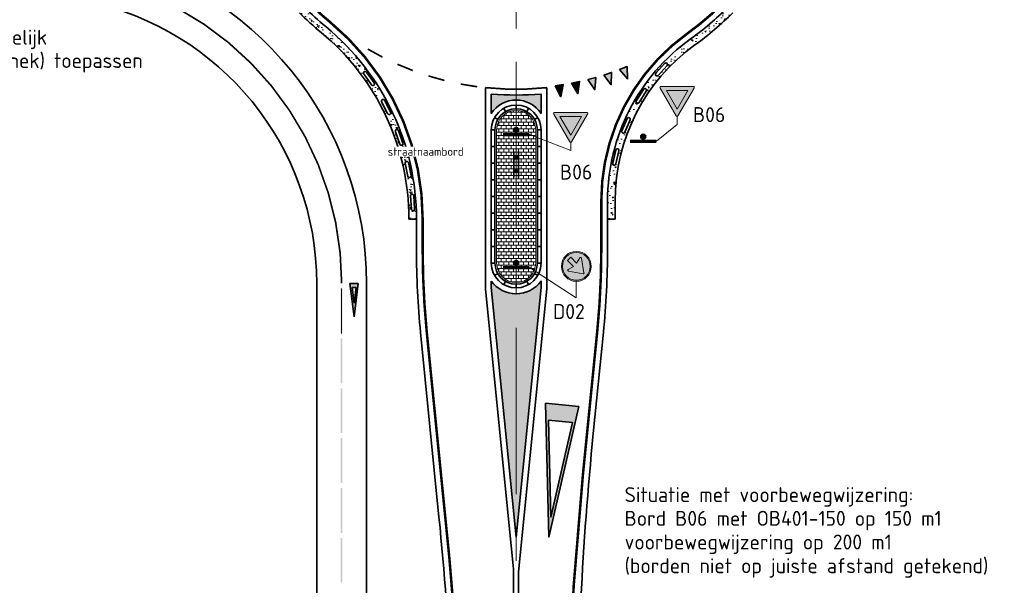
# Model space of a CAD drawing. Header units: metres. Extents: x -699 to 2316, y -1199 to 781.
# Tile 69 of 256: x 730 to 789, y -512 to -478. Entities that reach past the tile are written whole.
import ezdxf

# ---------------------------------------------------------------- set-up
doc = ezdxf.new("R2010")
doc.units = ezdxf.units.M
for name, pattern in [('AM-AS', [16, 10, -2, 2, -2]), ('VW-1-1_STREEP', [2, 1, -1]), ('VW-270-30_STREEP', [3, 2.7, -0.3])]:
    doc.linetypes.add(name, pattern=pattern)
for name, color, linetype, lineweight in [('B-WE-AM-AS-G', 10, 'AM-AS', 18), ('N-WA-VW-VERKEERSTEKEN_BORD-G', 7, 'Continuous', 35), ('N-WE-IE-MEUBILAIR_WEGMEUBILAIR_VERKEERSBORD-G', 7, 'Continuous', 35), ('N-WE-VH-KANTVERHARDING-G', 210, 'Continuous', 35), ('N-WE-VH-STOOTBAND-G', 7, 'Continuous', 35), ('N-WE-VH-VERHARDING_ASFALT_CONSTRUCTIE-A', 252, 'Continuous', 18), ('N-WE-VH-VERHARDING_BETON-G', 252, 'Continuous', 35), ('N-WE-VH-VERHARDING_BETONSTRAATSTEEN-A', 252, 'Continuous', 18), ('N-WE-VW-MARKERING_DWARS_DRIEHOEK_5070-G', 7, 'VW-HAAIETAND70-L-N', 35), ('N-WE-VW-MARKERING_LANGS_STREEP_11-G', 7, 'VW-1-1_STREEP', 13), ('N-WE-VW-MARKERING_LANGS_STREEP_27030-G', 7, 'VW-270-30_STREEP', 13), ('N-WE-VW-MARKERING_LANGS_STREEP_DOORGETROKKEN_010-G', 7, 'Continuous', 13), ('N-WE-VW-MARKERING_LANGS_STREEP_DOORGETROKKEN_015-G', 7, 'Continuous', 13), ('N-WE-VW-MARKERING_PUNTSTUK-G', 7, 'Continuous', 35), ('N-WE-VW-MARKERING_SYMBOOL-G', 7, 'Continuous', 35), ('X-XX-AL-M', 7, 'Continuous', 18), ('X-XX-AL-T18', 10, 'Continuous', 18)]:
    doc.layers.add(name, color=color, linetype=linetype, lineweight=lineweight)
for name, color, linetype, lineweight, true_color in [('N-WA-VW-VERKEERSTEKEN_BLAUW', 7, 'Continuous', 5, 0x005b8c), ('N-WA-VW-VERKEERSTEKEN_ROOD', 7, 'Continuous', 5, 0xbb1e10), ('N-WA-VW-VERKEERSTEKEN_WIT', 7, 'Continuous', 5, 0xf1f0ea)]:
    doc.layers.add(name, color=color, linetype=linetype, lineweight=lineweight, true_color=true_color)
doc.styles.add('NLCS-ISO', font='NLCS-ISO.ttf')
doc.styles.add('NLCS-ISO Standaard', font='NLCS-ISO.ttf')
doc.linetypes.add('VW-HAAIETAND70-L-N', pattern='A,0,-0.5,[149,NLCS.SHX,S=1,R=0,X=-0.625,Y=0],-0.5', length=1)
pattern_1 = [(140, (175.7537435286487, -47.65448313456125), (0.0796954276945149, 0.9109233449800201), [0.09525, -1.04775]), (85.00000000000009, (175.7537435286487, -47.65448313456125), (-0.9552842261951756, -0.1762171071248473), [0.0762, -0.83820292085]), (190.4514447, (175.7603847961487, -47.57857309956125), (-0.8755887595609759, 0.7347062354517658), [0.08095004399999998, -0.8904512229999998]), (136.1842, (175.4997435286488, -47.65448313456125), (0.210211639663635, 1.35539520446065), [0.142875, -1.571625]), (186.63555761, (175.5172610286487, -47.54153363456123), (-1.237130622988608, 1.187020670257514), [0.1214251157, -1.3356780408]), (81.18415117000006, (175.4997435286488, -47.65448313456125), (-1.237130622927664, 1.187020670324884), [0.11429983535, -1.2572986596]), (111, (175.5632435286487, -47.52748313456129), (0.5113259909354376, 0.7580719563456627), [0.09524999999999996, -1.04775]), (56.00000000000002, (175.5632435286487, -47.52748313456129), (-0.9209398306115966, 0.3090101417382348), [0.0762, -0.8382]), (161.451445, (175.6058540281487, -47.46431047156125), (-0.4096138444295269, 1.067082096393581), [0.08095004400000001, -0.8904496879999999]), (127.5000000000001, (175.7537435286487, -47.65448313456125), (-0.4227751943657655, 0.01544301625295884), [0, -0.82804, 0, -0.8509000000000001, 0, -0.8413750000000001]), (97.50000000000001, (175.7537435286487, -47.65448313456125), (-0.5009028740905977, 0.3340983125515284), [0, -0.48514, 0, -0.80899, 0, -0.320675]), (57.50000000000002, (175.7537435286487, -47.9376931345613), (0.02864371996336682, 0.677952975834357), [0, -0.3174999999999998, 0, -0.9905999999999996, 0, -1.314449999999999]), (47.50000000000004, (175.7537435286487, -48.06469313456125), (-0.1271324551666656, 0.7406459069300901), [0, -0.41275, 0, -0.65786, 0, -0.93345])]

# ---------------------------------------------------------------- blocks, each defined once
blk = doc.blocks.new('PAAL')
h = blk.add_hatch(color=256)
edge = h.paths.add_edge_path()
edge.add_arc((0, 0), 0.07500000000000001, 0, 360)
at = {"const_width": 0.1, "flags": 128}
blk.add_lwpolyline([(0.4000000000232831, 0.1375000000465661), (-0.3999999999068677, 0.1375000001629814)], dxfattribs=at)
blk.add_circle((0, 0), 0.07500000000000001)
blk = doc.blocks.new('VW2000')
h = blk.add_hatch(color=256)
h.paths.add_polyline_path([(0.2507311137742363, 1.994151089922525), (-0.2492688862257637, 1.994151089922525), (0.0007311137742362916, -0.005848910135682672)])
h.paths.add_polyline_path([(0.11870289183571, 1.744151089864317), (0.0007311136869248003, 0.8003768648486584), (-0.1172406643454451, 1.744151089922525)], flags=16)
for p, q in [((-0.2492688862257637, 1.994151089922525), (0.0007311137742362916, -0.005848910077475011)), ((0.2507311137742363, 1.994151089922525), (-0.2492688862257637, 1.994151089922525)), ((0.0007311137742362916, -0.005848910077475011), (0.2507311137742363, 1.994151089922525)), ((-0.1172406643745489, 1.744151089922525), (0.1187028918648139, 1.744151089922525)), ((-0.1172406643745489, 1.744151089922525), (0.0007311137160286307, 0.8003768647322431)), ((0.0007311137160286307, 0.8003768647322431), (0.1187028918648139, 1.744151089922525))]:
    blk.add_line(p, q)
blk = doc.blocks.new('VW8000')
h = blk.add_hatch(color=256)
h.paths.add_polyline_path([(-0.9999999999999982, 7.999999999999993), (-2.664535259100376e-15, 1.4210854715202e-14), (0.9999999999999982, 7.999999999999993)])
h.paths.add_polyline_path([(0.7238326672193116, 6.999999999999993), (-1.77635683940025e-15, 1.209338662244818), (-0.7238326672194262, 6.999999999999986)], flags=16)
for points in [[(-0.9999999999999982, 7.999999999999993), (-2.664535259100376e-15, 1.4210854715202e-14), (0.9999999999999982, 7.999999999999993)], [(0.7238326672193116, 6.999999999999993), (-1.77635683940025e-15, 1.209338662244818), (-0.7238326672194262, 6.999999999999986)]]:
    blk.add_lwpolyline(points, close=True)
blk = doc.blocks.new('NLCS_Haai70')
at = {"linetype": 'Continuous'}
blk.add_hatch(color=256, dxfattribs=at).paths.add_polyline_path([(-0.25, 0), (0.2499999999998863, 2.273736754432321e-13), (2.842170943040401e-14, -0.7000000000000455)])
blk.add_lwpolyline([(-0.25, 0), (0.2499999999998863, 2.273736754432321e-13), (2.842170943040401e-14, -0.7000000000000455)], close=True, dxfattribs=at)
blk = doc.blocks.new('100x10')
at = {"linetype": 'Continuous', "const_width": 0.09999999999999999}
blk.add_lwpolyline([(-0.4999999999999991, 0), (0.5, 0)], dxfattribs=at)
blk = doc.blocks.new('B06')
at = {"layer": 'N-WA-VW-VERKEERSTEKEN_ROOD'}
h = blk.add_hatch(color=256, dxfattribs=at)
edge = h.paths.add_edge_path()
edge.add_arc((-0.322549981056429, 0.5789099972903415), 0.02110199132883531, 88.06856073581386, 215.1021070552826)
edge.add_line((-0.339814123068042, 0.5667756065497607), (-0.01740215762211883, 0.009035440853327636))
edge.add_arc((-9.039658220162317e-05, 0.02110179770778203), 0.02110199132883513, 214.8766292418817, 325.6142588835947)
edge.add_line((0.01732410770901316, 0.009184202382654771), (0.3396500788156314, 0.5667756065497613))
edge.add_arc((0.3223859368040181, 0.5789099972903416), 0.02110199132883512, 324.897892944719, 451.9314392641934)
edge.add_line((0.3216747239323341, 0.5999999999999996), (-0.3218387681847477, 0.5999999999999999))
h.paths.add_polyline_path([(0.2158005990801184, 0.5173301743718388), (-0.2159742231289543, 0.517330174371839), (-8.681202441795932e-05, 0.1435066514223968)], flags=16)
at = {"layer": 'N-WA-VW-VERKEERSTEKEN_WIT'}
blk.add_hatch(color=256, dxfattribs=at).paths.add_polyline_path([(-0.2159742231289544, 0.517330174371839), (-8.681202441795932e-05, 0.1435066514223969), (0.2158005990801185, 0.5173301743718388)])
at = {"layer": 'N-WA-VW-VERKEERSTEKEN_ROOD'}
blk.add_lwpolyline([(-0.3218387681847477, 0.5999999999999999, 0.619021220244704), (-0.339814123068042, 0.5667756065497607), (-0.01740215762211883, 0.009035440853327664, 0.5246646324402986), (0.01732410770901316, 0.009184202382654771), (0.3396500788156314, 0.5667756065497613, 0.6190212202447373), (0.3216747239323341, 0.5999999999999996)], format="xyb", close=True, dxfattribs=at)
blk.add_lwpolyline([(0.2158005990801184, 0.5173301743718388), (-0.2159742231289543, 0.517330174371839), (-8.681202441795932e-05, 0.1435066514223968)], close=True, dxfattribs=at)
blk = doc.blocks.new('D02')
at = {"layer": 'N-WA-VW-VERKEERSTEKEN_BLAUW'}
blk.add_hatch(color=256, dxfattribs=at).paths.add_polyline_path([(0.2761699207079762, 0.3, 1), (-0.2761699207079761, 0.3, 1)])
at = {"layer": 'N-WA-VW-VERKEERSTEKEN_WIT'}
h = blk.add_hatch(color=256, dxfattribs=at)
h.paths.add_polyline_path([(0.3, 0.3, 1), (-0.2999999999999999, 0.3, 1)])
h.paths.add_polyline_path([(0.2761699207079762, 0.3, 1), (-0.2761699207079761, 0.3, 1)], flags=16)
h = blk.add_hatch(color=256, dxfattribs=at)
edge = h.paths.add_edge_path()
edge.add_line((-0.1119036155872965, 0.4823834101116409), (-0.1769901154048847, 0.4172969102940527))
edge.add_line((-0.1769901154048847, 0.4172969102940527), (-0.05976376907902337, 0.300042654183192))
edge.add_line((-0.05976376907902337, 0.300042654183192), (-0.1638184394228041, 0.2350311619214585))
edge.add_arc((-0.1551058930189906, 0.2210862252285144), 0.01644292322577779, 121.9964032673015, 259.0181907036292)
edge.add_line((-0.158238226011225, 0.2049444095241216), (0.13924349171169, 0.1516497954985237))
edge.add_arc((0.1417571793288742, 0.1656807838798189), 0.0142543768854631, 259.843063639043, 392.4603828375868)
edge.add_line((0.1537844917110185, 0.1733313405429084), (0.1004488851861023, 0.4636315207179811))
edge.add_arc((0.08433907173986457, 0.4606717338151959), 0.01637945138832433, 10.4106067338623, 148.5747993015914)
edge.add_line((0.07036213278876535, 0.4692117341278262), (0.005350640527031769, 0.3651570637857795))
edge.add_line((0.005350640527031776, 0.3651570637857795), (-0.1119036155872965, 0.4823834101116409))
at = {"layer": 'N-WA-VW-VERKEERSTEKEN_BLAUW'}
for radius in [0.3, 0.2761699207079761]:
    blk.add_circle((5.510728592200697e-17, 0.3), radius, dxfattribs=at)
at = {"layer": 'N-WA-VW-VERKEERSTEKEN_WIT'}
blk.add_lwpolyline([(-0.1119036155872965, 0.4823834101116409), (-0.1769901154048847, 0.4172969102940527), (-0.05976376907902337, 0.300042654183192), (-0.1638184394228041, 0.2350311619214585, 0.6810149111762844), (-0.158238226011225, 0.2049444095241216), (0.13924349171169, 0.1516497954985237, 0.6532438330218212), (0.1537844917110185, 0.1733313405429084), (0.1004488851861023, 0.4636315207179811, 0.68833631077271), (0.07036213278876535, 0.4692117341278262), (0.005350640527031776, 0.3651570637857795), (-0.1119036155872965, 0.4823834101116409)], format="xyb", dxfattribs=at)

msp = doc.modelspace()

# ---------------------------------------------------------------- hatches: boundary and pattern name
at = {"layer": 'N-WE-VH-VERHARDING_ASFALT_CONSTRUCTIE-A'}
h = msp.add_hatch(dxfattribs=at)
h.set_pattern_fill('AR-CONC', color=256, scale=0.005, angle=450.0000000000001, style=0)
h.set_pattern_definition(pattern_1)
edge = h.paths.add_edge_path()
edge.add_line((753.6108989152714, -490.320934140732), (754.0608989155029, -490.320934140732))
edge.add_arc((739.0608989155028, -490.3209341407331), 15.00000000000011, 360.0000000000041, 364.1627935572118)
edge.add_arc((739.0608989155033, -490.3209341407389), 14.99999999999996, 364.1627935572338, 410.4788036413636)
edge.add_arc((760.0608989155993, -464.8650900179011), 18.00000000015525, 585.0000000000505, 590.4788036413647, ccw=False)
edge.add_line((747.3329768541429, -477.5930120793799), (747.014778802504, -477.9112101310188))
edge.add_arc((760.0608989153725, -464.8650900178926), 18.45000000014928, 585.0000000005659, 590.4788036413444)
edge.add_arc((739.0608989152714, -490.3209341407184), 14.54999999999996, 359.9999999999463, 410.4788036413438, ccw=False)
edge = h.paths.add_edge_path(flags=16)
edge.add_line((753.5753101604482, -486.929494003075), (753.7363641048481, -487.7131148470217))
edge.add_arc((753.6384114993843, -487.7332465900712), 0.09999999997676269, 191.6140093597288, 371.61400935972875, ccw=False)
edge.add_line((753.5404588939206, -487.7533783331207), (753.379404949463, -486.9697574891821))
edge.add_arc((753.4773575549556, -486.9496257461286), 0.1000000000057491, 371.6140093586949, 551.6140093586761, ccw=False)
edge = h.paths.add_edge_path(flags=16)
edge.add_line((753.0625387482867, -485.8260390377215), (752.7973804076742, -485.0712602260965))
edge.add_arc((752.8917277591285, -485.0381154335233), 0.1000000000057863, 379.3566822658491, 559.356682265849, ccw=False)
edge.add_line((752.9860751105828, -485.0049706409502), (753.2512334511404, -485.7597494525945))
edge.add_arc((753.1568860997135, -485.792894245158), 0.09999999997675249, 199.3566822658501, 379.3566822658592, ccw=False)
edge = h.paths.add_edge_path(flags=16)
edge.add_line((753.8998933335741, -488.9158559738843), (753.9539062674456, -489.7140305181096))
edge.add_arc((753.8541344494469, -489.720782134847), 0.09999999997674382, 183.8713364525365, 363.8713364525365, ccw=False)
edge.add_line((753.7543626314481, -489.7275337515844), (753.7003496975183, -488.9293592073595))
edge.add_arc((753.8001215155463, -488.9226075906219), 0.1000000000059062, 363.8713364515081, 543.8713364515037, ccw=False)
edge = h.paths.add_edge_path(flags=16)
edge.add_line((752.3293164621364, -483.9806584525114), (751.9648885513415, -483.2684841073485))
edge.add_arc((752.0539103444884, -483.2229306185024), 0.1000000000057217, 387.09935517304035, 567.0993551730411, ccw=False)
edge.add_line((752.1429321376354, -483.1773771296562), (752.5073600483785, -483.8895514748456))
edge.add_arc((752.4183382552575, -483.9351049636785), 0.09999999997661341, 207.0993551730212, 387.0993551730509, ccw=False)
edge = h.paths.add_edge_path(flags=16)
edge.add_line((751.3541614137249, -482.2508847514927), (750.8971088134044, -481.5943004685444))
edge.add_arc((750.979181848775, -481.5371688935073), 0.1000000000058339, 394.8420280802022, 574.8420280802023, ccw=False)
edge.add_line((751.0612548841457, -481.4800373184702), (751.5183074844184, -482.1366216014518))
edge.add_arc((751.4362344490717, -482.1937531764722), 0.09999999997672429, 214.8420280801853, 394.8420280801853, ccw=False)
h = msp.add_hatch(dxfattribs=at)
h.set_pattern_fill('AR-CONC', color=256, scale=0.005, angle=450.0000000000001, style=0)
h.set_pattern_definition(pattern_1)
edge = h.paths.add_edge_path()
edge.add_line((773.1070190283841, -477.9112101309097), (772.7888209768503, -477.5930120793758))
edge.add_arc((760.0608989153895, -464.8650900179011), 18.00000000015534, 305.6853347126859, 314.9999999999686, ccw=False)
edge.add_arc((777.5608989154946, -489.2320758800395), 12.0000000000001, 485.6853347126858, 540)
edge.add_line((765.5608989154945, -489.2320758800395), (765.5608989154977, -490.320934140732))
edge.add_line((765.5608989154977, -490.320934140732), (766.0108989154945, -490.320934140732))
edge.add_line((766.0108989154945, -490.320934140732), (766.0108989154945, -489.2320758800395))
edge.add_arc((777.5608989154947, -489.2320758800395), 11.55000000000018, 485.6853347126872, 539.9999999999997, ccw=False)
edge.add_arc((760.0608989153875, -464.8650900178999), 18.45000000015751, 305.6853347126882, 314.9999999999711)
edge = h.paths.add_edge_path(flags=16)
edge.add_line((769.145388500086, -481.0939443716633), (768.6092341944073, -481.6876939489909))
edge.add_arc((768.5350154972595, -481.6206746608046), 0.09999999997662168, 137.9180467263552, 317.9180467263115, ccw=False)
edge.add_line((768.4607968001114, -481.5536553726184), (768.9969511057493, -480.959905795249))
edge.add_arc((769.0711698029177, -481.0269250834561), 0.1000000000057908, 317.9180467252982, 497.9180467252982, ccw=False)
edge = h.paths.add_edge_path(flags=16)
edge.add_line((767.893227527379, -482.6300966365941), (767.4649103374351, -483.3057773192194))
edge.add_arc((767.3804502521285, -483.2522376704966), 0.09999999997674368, 147.6291957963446, 327.6291957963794, ccw=False)
edge.add_line((767.2959901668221, -483.1986980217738), (767.7243073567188, -482.5230173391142))
edge.add_arc((767.8087674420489, -482.5765569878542), 0.1000000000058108, 327.6291957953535, 507.62919579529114, ccw=False)
edge = h.paths.add_edge_path(flags=16)
edge.add_line((766.918129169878, -484.3554528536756), (766.609924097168, -485.0937005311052))
edge.add_arc((766.517643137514, -485.0551748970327), 0.09999999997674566, 157.3403448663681, 337.34034486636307, ccw=False)
edge.add_line((766.4253621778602, -485.0166492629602), (766.7335672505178, -484.2784015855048))
edge.add_arc((766.8258482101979, -484.3169272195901), 0.1000000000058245, 337.3403448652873, 517.3403448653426, ccw=False)
edge = h.paths.add_edge_path(flags=16)
edge.add_line((766.2480384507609, -486.2205666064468), (766.0687782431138, -487.000224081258))
edge.add_arc((765.9713210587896, -486.977816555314), 0.09999999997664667, 167.0514939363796, 347.05149393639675, ccw=False)
edge.add_line((765.8738638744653, -486.9554090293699), (766.0531240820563, -486.1757515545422))
edge.add_arc((766.1505812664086, -486.1981590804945), 0.1000000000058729, 347.051493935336, 527.0514939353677, ccw=False)
at = {"layer": 'N-WE-VH-VERHARDING_BETONSTRAATSTEEN-A'}
h = msp.add_hatch(dxfattribs=at)
h.set_pattern_fill('VB-KLINKERVERHARDING', color=256, scale=0.2, angle=89.99999999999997, style=0, pattern_type=2)
h.set_pattern_definition([(90, (1060.060898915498, -679.6979802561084), (-0.1499999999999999, 0.2000000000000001), [0.2, -0.2]), (180, (1060.060898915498, -679.6979802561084), (-1.178877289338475e-16, -0.2), [])])
edge = h.paths.add_edge_path()
edge.add_line((761.2358989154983, -492.7900900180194), (761.2358989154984, -484.96509001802))
edge.add_arc((760.0608989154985, -484.96509001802), 1.175000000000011, 360, 540)
edge.add_line((758.8858989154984, -484.96509001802), (758.8858989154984, -492.7900900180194))
edge.add_line((758.8858989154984, -492.7900900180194), (758.8858989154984, -492.96509001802))
edge.add_arc((760.0608989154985, -492.96509001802), 1.175000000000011, 180, 360)
edge.add_line((761.2358989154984, -492.96509001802), (761.2358989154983, -492.7900900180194))
at = {"layer": 'N-WE-VW-MARKERING_PUNTSTUK-G'}
h = msp.add_hatch(color=256, dxfattribs=at)
edge = h.paths.add_edge_path()
edge.add_line((758.5608989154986, -482.8024811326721), (758.5608989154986, -483.9701025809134))
edge.add_arc((760.0608989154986, -484.96509001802), 1.800000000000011, 33.5573097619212, 146.4426902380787, ccw=False)
edge.add_line((761.5608989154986, -483.9701025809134), (761.5608989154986, -482.8024811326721))
edge.add_arc((760.0608989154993, -464.8650900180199), 18.00000000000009, 265.2198081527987, 274.78019184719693, ccw=False)
h = msp.add_hatch(color=256, dxfattribs=at)
edge = h.paths.add_edge_path()
edge.add_line((758.5608989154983, -494.0479104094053), (758.5608989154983, -494.447633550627))
edge.add_line((758.5608989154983, -494.447633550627), (760.0608989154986, -509.4476335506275))
edge.add_line((760.0608989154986, -509.4476335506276), (761.5608989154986, -494.447633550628))
edge.add_line((761.5608989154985, -494.447633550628), (761.5608989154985, -494.047910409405))
edge.add_arc((760.0608989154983, -492.96509001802), 1.849999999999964, 215.8247743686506, 324.17522563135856, ccw=False)

# ---------------------------------------------------------------- linework, layer by layer
at = {"layer": 'B-WE-AM-AS-G'}
msp.add_lwpolyline([(760.0608989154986, -464.8650900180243), (760.0608989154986, -559.6439720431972)], dxfattribs=at)
at = {"layer": 'N-WA-VW-VERKEERSTEKEN_BORD-G', "lineweight": 13}
for p, q in [((769.7482443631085, -484.6413614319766), (768.5066561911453, -485.6400900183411)), ((769.7482443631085, -484.6413614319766), (769.7482443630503, -484.1413614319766)), ((763.3440018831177, -486.2056653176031), (760.8608989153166, -485.2400900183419)), ((763.3440018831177, -486.2056653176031), (760.8608989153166, -485.2400900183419)), ((763.3440018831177, -486.2056653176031), (763.3440018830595, -485.7056653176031)), ((763.6823173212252, -495.0658278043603), (760.8608989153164, -493.2400900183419)), ((763.6823173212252, -495.065827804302), (763.682317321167, -494.0658278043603))]:
    msp.add_line(p, q, dxfattribs=at)
at = {"layer": 'N-WE-VH-KANTVERHARDING-G'}
msp.add_line((751.0608989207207, -525.9195245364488), (751.0608989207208, -494.1958983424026), dxfattribs=at)
for points in [[(748.0608989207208, -525.9195245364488), (748.0608989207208, -494.1958983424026, 0.3557822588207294), (734.2481362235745, -477.2412457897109, -0.3557822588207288), (729.4608989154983, -471.3650900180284)], [(756.4108989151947, -559.6439720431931), (756.4108989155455, -528.147198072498, 0.02492232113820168), (755.4183369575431, -508.2464542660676), (754.3090394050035, -497.1534787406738, -0.02492232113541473), (754.0608989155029, -492.178292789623), (754.0608989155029, -490.320934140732, 0.2238874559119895), (748.6063534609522, -478.7500959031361, -0.0239103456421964), (747.3329768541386, -477.5930120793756)], [(772.7888209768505, -477.5930120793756, -0.04066528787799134), (770.5608989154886, -479.4852815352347, 0.2415313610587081), (765.5608989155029, -489.23207588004), (765.5608989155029, -492.153354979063, -0.02492232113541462), (765.3127584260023, -497.1285409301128), (764.7034608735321, -503.2215164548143, 0.0249223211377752), (763.7108989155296, -523.1222602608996), (763.7108989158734, -559.6439720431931)], [(754.0608989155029, -490.320934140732, 0.2238874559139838), (748.6063570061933, -478.7500988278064)]]:
    msp.add_lwpolyline(points, format="xyb", dxfattribs=at)
for points in [[(758.5608989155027, -492.9650900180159, 0.9999999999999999), (761.5608989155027, -492.9650900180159), (761.5608989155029, -484.9650900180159, 0.9999999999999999), (758.5608989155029, -484.9650900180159)], [(761.3358989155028, -492.9650900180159), (761.3358989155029, -484.9650900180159, 0.9999999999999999), (758.7858989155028, -484.9650900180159), (758.7858989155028, -492.9650900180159, 0.9999999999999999)]]:
    msp.add_lwpolyline(points, format="xyb", close=True, dxfattribs=at)
for points in [[(760.0608989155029, -483.690090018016), (760.0608989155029, -483.4650900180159)], [(759.4239771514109, -483.8605739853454), (759.3115791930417, -483.6656593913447)], [(760.6978206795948, -483.8605739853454), (760.810218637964, -483.6656593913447)], [(758.9563828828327, -484.3281682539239), (758.7614682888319, -484.2157702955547)], [(761.165414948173, -484.3281682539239), (761.3603295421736, -484.2157702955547)], [(758.7858989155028, -484.9650900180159), (758.5608989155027, -484.9650900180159)], [(761.5608989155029, -484.9650900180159), (761.3358989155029, -484.9650900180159)], [(758.7858989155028, -485.9650900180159), (758.5608989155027, -485.9650900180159)], [(761.5608989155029, -485.9650900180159), (761.3358989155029, -485.9650900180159)], [(758.7858989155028, -486.9650900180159), (758.5608989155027, -486.9650900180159)], [(761.5608989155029, -486.9650900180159), (761.3358989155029, -486.9650900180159)], [(758.7858989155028, -487.9650900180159), (758.5608989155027, -487.9650900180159)], [(761.5608989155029, -487.9650900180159), (761.3358989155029, -487.9650900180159)], [(758.7858989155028, -488.9650900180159), (758.5608989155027, -488.9650900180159)], [(761.5608989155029, -488.9650900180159), (761.3358989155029, -488.9650900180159)], [(758.7858989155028, -489.9650900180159), (758.5608989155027, -489.9650900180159)], [(761.5608989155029, -489.9650900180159), (761.3358989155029, -489.9650900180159)], [(758.7858989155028, -490.9650900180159), (758.5608989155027, -490.9650900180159)], [(761.5608989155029, -490.9650900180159), (761.3358989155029, -490.9650900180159)], [(758.7858989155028, -491.9650900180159), (758.5608989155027, -491.9650900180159)], [(761.5608989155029, -491.9650900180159), (761.3358989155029, -491.9650900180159)], [(758.7858989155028, -492.9650900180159), (758.5608989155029, -492.9650900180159)], [(761.5608989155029, -492.9650900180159), (761.335898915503, -492.9650900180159)], [(758.9563828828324, -493.6020117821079), (758.7614682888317, -493.7144097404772)], [(759.4239771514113, -494.0696060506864), (759.3115791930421, -494.2645206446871)], [(760.6978206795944, -494.0696060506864), (760.8102186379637, -494.2645206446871)], [(761.1654149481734, -493.6020117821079), (761.3603295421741, -493.7144097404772)], [(760.0608989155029, -494.240090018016), (760.0608989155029, -494.4650900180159)]]:
    msp.add_lwpolyline(points, dxfattribs=at)
msp.add_arc((730.7489148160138, -494.1958983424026), 20.31198410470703, 0, 78.33862542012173, dxfattribs=at)
at = {"layer": 'N-WE-VH-STOOTBAND-G', "flags": 128}
for points in [[(769.145388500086, -481.0939443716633), (768.6092341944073, -481.6876939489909, -1), (768.4607968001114, -481.5536553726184), (768.9969511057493, -480.959905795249, -1)], [(751.3541614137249, -482.2508847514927), (750.8971088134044, -481.5943004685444, -1), (751.0612548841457, -481.4800373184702), (751.5183074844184, -482.1366216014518, -1)], [(767.893227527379, -482.6300966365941), (767.4649103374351, -483.3057773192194, -1), (767.2959901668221, -483.1986980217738), (767.7243073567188, -482.5230173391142, -1)], [(752.3293164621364, -483.9806584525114), (751.9648885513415, -483.2684841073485, -1), (752.1429321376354, -483.1773771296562), (752.5073600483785, -483.8895514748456, -1)], [(766.918129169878, -484.3554528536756), (766.609924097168, -485.0937005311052, -1), (766.4253621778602, -485.0166492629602), (766.7335672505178, -484.2784015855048, -1)], [(753.0625387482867, -485.8260390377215), (752.7973804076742, -485.0712602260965, -1), (752.9860751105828, -485.0049706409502), (753.2512334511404, -485.7597494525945, -1)], [(766.2480384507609, -486.2205666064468), (766.0687782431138, -487.000224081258, -1), (765.8738638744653, -486.9554090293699), (766.0531240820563, -486.1757515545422, -1)], [(753.5753101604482, -486.929494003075), (753.7363641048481, -487.7131148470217, -1), (753.5404588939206, -487.7533783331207), (753.379404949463, -486.9697574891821, -1)], [(753.8998933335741, -488.9158559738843), (753.9539062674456, -489.7140305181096, -1), (753.7543626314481, -489.7275337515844), (753.7003496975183, -488.9293592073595, -1)]]:
    msp.add_lwpolyline(points, format="xyb", close=True, dxfattribs=at)
at = {"layer": 'N-WE-VH-VERHARDING_BETON-G'}
for points in [[(748.3199898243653, -479.0972210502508, -0.02391034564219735), (747.014778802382, -477.9112101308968)], [(773.1070190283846, -477.9112101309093, -0.04066528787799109), (770.8233989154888, -479.8507863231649, 0.2415313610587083)], [(754.0608989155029, -490.320934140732), (753.6108989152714, -490.320934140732, 0.2238875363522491), (748.3199898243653, -479.0972210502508, -0.02391034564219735)], [(770.8233989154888, -479.8507863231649, 0.2415313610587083), (766.0108989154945, -489.2320758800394), (766.0108989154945, -490.320934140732), (765.5608989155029, -490.320934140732)]]:
    msp.add_lwpolyline(points, format="xyb", dxfattribs=at)
at = {"layer": 'N-WE-VH-VERHARDING_BETONSTRAATSTEEN-A'}
msp.add_lwpolyline([(761.2358989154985, -484.96509001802, 1), (758.8858989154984, -484.96509001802), (758.8858989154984, -492.96509001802, 1), (761.2358989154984, -492.96509001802), (761.2358989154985, -484.96509001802)], format="xyb", dxfattribs=at)
at = {"layer": 'N-WE-VW-MARKERING_LANGS_STREEP_11-G', "linetype": 'Continuous', "const_width": 0.09999999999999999}
for points in [[(751.1357170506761, -480.1003658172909), (752.0125269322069, -480.5812030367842)], [(752.9156409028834, -481.0118478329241), (753.8411968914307, -481.3904585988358)], [(754.7872129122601, -481.7162245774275), (755.7496434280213, -481.9877526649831)], [(756.7264274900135, -482.2044614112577), (757.7133879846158, -482.3654240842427)]]:
    msp.add_lwpolyline(points, dxfattribs=at)
at = {"layer": 'N-WE-VW-MARKERING_LANGS_STREEP_27030-G', "ltscale": 2, "const_width": 0.1}
msp.add_lwpolyline([(730.9608989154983, -470.4839142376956), (730.9608989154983, -471.3650900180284, 0.3557822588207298), (734.5513268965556, -475.7722068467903, -0.3557822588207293), (749.5608989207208, -494.1958983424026)], format="xyb", dxfattribs=at)
at = {"layer": 'N-WE-VW-MARKERING_LANGS_STREEP_DOORGETROKKEN_010-G', "const_width": 0.1}
msp.add_lwpolyline([(761.9108989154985, -494.46509001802), (761.9108989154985, -482.4178675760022, -0.05255267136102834), (758.2108989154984, -482.4178675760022), (758.2108989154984, -494.46509001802), (759.9108989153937, -511.4650900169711)], format="xyb", dxfattribs=at)
at = {"layer": 'N-WE-VW-MARKERING_LANGS_STREEP_DOORGETROKKEN_010-G'}
msp.add_lwpolyline([(749.5608989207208, -494.4958983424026), (749.5608989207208, -497.1958983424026)], dxfattribs=at)
at = {"layer": 'N-WE-VW-MARKERING_LANGS_STREEP_DOORGETROKKEN_010-G', "const_width": 0.1}
msp.add_lwpolyline([(760.2108989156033, -511.4650900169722), (761.9108989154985, -494.46509001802)], dxfattribs=at)
at = {"layer": 'N-WE-VW-MARKERING_LANGS_STREEP_DOORGETROKKEN_010-G'}
for points in [[(749.6108989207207, -494.4958983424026), (749.5108989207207, -494.4958983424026), (749.6108989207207, -497.1958983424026), (749.5108989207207, -497.1958983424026)], [(749.6108989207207, -497.4958983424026), (749.5108989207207, -497.4958983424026), (749.6108989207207, -500.1958983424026), (749.5108989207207, -500.1958983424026)], [(749.6108989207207, -500.4958983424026), (749.5108989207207, -500.4958983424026), (749.6108989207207, -503.1958983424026), (749.5108989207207, -503.1958983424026)], [(749.6108989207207, -503.4958983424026), (749.5108989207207, -503.4958983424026), (749.6108989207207, -506.1958983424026), (749.5108989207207, -506.1958983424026)], [(749.6108989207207, -506.4958983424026), (749.5108989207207, -506.4958983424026), (749.6108989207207, -509.1958983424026), (749.5108989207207, -509.1958983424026)], [(749.6108989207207, -509.4958983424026), (749.5108989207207, -509.4958983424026), (749.6108989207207, -512.1958983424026), (749.5108989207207, -512.1958983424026)]]:
    msp.add_trace(points, dxfattribs=at)
at = {"layer": 'N-WE-VW-MARKERING_LANGS_STREEP_DOORGETROKKEN_015-G', "const_width": 0.15}
for points in [[(757.0358989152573, -533.6284947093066), (757.0358989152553, -530.628494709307, 0.02492232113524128), (756.0433369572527, -510.7277509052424), (754.6821783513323, -497.116164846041, -0.02492232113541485), (754.4358989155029, -492.178292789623), (754.4358989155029, -490.320934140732, 0.2238874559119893), (748.844989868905, -478.4608249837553, -0.0239103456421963), (747.5981418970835, -477.3278470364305)], [(772.5236559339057, -477.3278470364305, -0.04066528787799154), (770.3421489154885, -479.1806942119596, 0.2415313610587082), (765.1858989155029, -489.2320758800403), (765.1858989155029, -492.153354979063, -0.02492232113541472), (764.9396194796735, -497.09122703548), (764.0784608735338, -505.702813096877, 0.02492232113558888), (763.0858989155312, -525.6035569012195), (763.0858989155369, -533.628494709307)]]:
    msp.add_lwpolyline(points, format="xyb", dxfattribs=at)
at = {"layer": 'N-WE-VW-MARKERING_LANGS_STREEP_DOORGETROKKEN_015-G', "const_width": 0.1}
for points in [[(759.9108989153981, -533.628494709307), (759.9108989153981, -511.4650900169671)], [(760.2108989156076, -533.628494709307), (760.2108989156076, -511.4650900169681)]]:
    msp.add_lwpolyline(points, dxfattribs=at)
at = {"layer": 'N-WE-VW-MARKERING_PUNTSTUK-G'}
for points in [[(758.5608989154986, -482.8024811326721), (758.5608989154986, -483.9701025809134, -0.5366750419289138), (761.5608989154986, -483.9701025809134), (761.5608989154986, -482.8024811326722, -0.04173925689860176)], [(758.5608989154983, -494.0479104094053), (758.5608989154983, -494.447633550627), (760.0608989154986, -509.4476335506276), (761.5608989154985, -494.447633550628), (761.5608989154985, -494.0479104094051, -0.5114530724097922)]]:
    msp.add_lwpolyline(points, format="xyb", close=True, dxfattribs=at)

# ---------------------------------------------------------------- block references
at = {"xscale": 3, "yscale": 3, "zscale": 3}
msp.add_blockref('D02', (763.682317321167, -494.0658278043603), dxfattribs=at)
at = {"layer": 'N-WA-VW-VERKEERSTEKEN_BORD-G', "xscale": 3, "yscale": 3, "zscale": 3}
for p in [(769.7482443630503, -484.1413614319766), (763.3440018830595, -485.7056653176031)]:
    msp.add_blockref('B06', p, dxfattribs=at)
at = {"layer": 'N-WA-VW-VERKEERSTEKEN_BORD-G', "lineweight": 13, "xscale": 2, "yscale": 2, "zscale": 2, "rotation": 180}
for p in [(760.0608989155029, -484.9650900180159), (767.7066561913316, -485.3650900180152), (760.0608989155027, -492.9650900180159)]:
    msp.add_blockref('PAAL', p, dxfattribs=at)
at = {"layer": 'N-WE-IE-MEUBILAIR_WEGMEUBILAIR_VERKEERSBORD-G', "lineweight": 13, "rotation": 89.99999999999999}
for p in [(760.060898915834, -486.6400900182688), (760.0608989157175, -487.4400900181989)]:
    msp.add_blockref('PAAL', p, dxfattribs=at)
at = {"layer": 'N-WE-IE-MEUBILAIR_WEGMEUBILAIR_VERKEERSBORD-G', "lineweight": 13, "xscale": -1, "rotation": 270}
for p in [(760.0608989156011, -486.6400900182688), (760.0608989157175, -487.4400900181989)]:
    msp.add_blockref('PAAL', p, dxfattribs=at)
at = {"layer": 'N-WE-VW-MARKERING_DWARS_DRIEHOEK_5070-G'}
for p, rotation in [((765.5658049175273, -481.5820278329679), 18.22677092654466), ((766.5062365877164, -481.2424409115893), 21.48221294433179), ((762.6503269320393, -482.2735610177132), 8.46044487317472), ((763.6347338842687, -482.0984211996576), 11.71588689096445), ((764.6076065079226, -481.8676618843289), 14.97132890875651)]:
    msp.add_blockref('NLCS_Haai70', p, dxfattribs=dict(at, rotation=rotation))
at = {"layer": 'N-WE-VW-MARKERING_LANGS_STREEP_11-G'}
for p, rotation in [((751.5741219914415, -480.3407844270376), 331.2599035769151), ((753.3784188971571, -481.20115321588), 337.7523431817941), ((755.2684281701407, -481.8519886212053), 344.2447827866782), ((757.2199077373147, -482.2849427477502), 350.7372223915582)]:
    msp.add_blockref('100x10', p, dxfattribs=dict(at, rotation=rotation))
at = {"layer": 'N-WE-VW-MARKERING_SYMBOOL-G'}
msp.add_blockref('VW2000', (750.3101678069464, -496.1900494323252), dxfattribs=at)
at = {"layer": 'N-WE-VW-MARKERING_SYMBOOL-G', "rotation": 354.2894068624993}
msp.add_blockref('VW8000', (762.0326882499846, -509.4476335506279), dxfattribs=at)

# ---------------------------------------------------------------- texts
at = {"layer": 'X-XX-AL-T18', "style": 'NLCS-ISO'}
for s, p in [('indien noodzakelijk', (721.8234853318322, -479.8373143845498)), ('BB15-2 (schrikhek) toepassen', (721.8234853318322, -481.2373143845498)), ('B06', (770.7045812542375, -484.4919111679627)), ('B06', (762.6991794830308, -487.9461198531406)), ('D02', (762.2771837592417, -496.3320243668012)), ('Situatie met voorbewegwijzering:', (766.5881407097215, -507.3445991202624)), ('Bord B06 met OB401-150 op 150 m1', (766.5881407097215, -508.768688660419)), ('voorbewegwijzering op 200 m1', (766.5881407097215, -510.1927782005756)), ('(borden niet op juiste afstand getekend)', (766.5881407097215, -511.6168677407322))]:
    msp.add_text(s, height=0.9, dxfattribs=at).set_placement(p)

# ---------------------------------------------------------------- next in the draw order: texts
at = {"layer": 'X-XX-AL-M', "insert": (756.9001508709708, -486.5145867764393), "char_height": 0.5, "attachment_point": 9, "style": 'NLCS-ISO Standaard', "bg_fill": 3, "box_fill_scale": 1.1, "bg_fill_color": 256, "bg_fill_transparency": 0}
msp.add_mtext('straatnaambord', dxfattribs=at)

doc.saveas('drawing.dxf')
